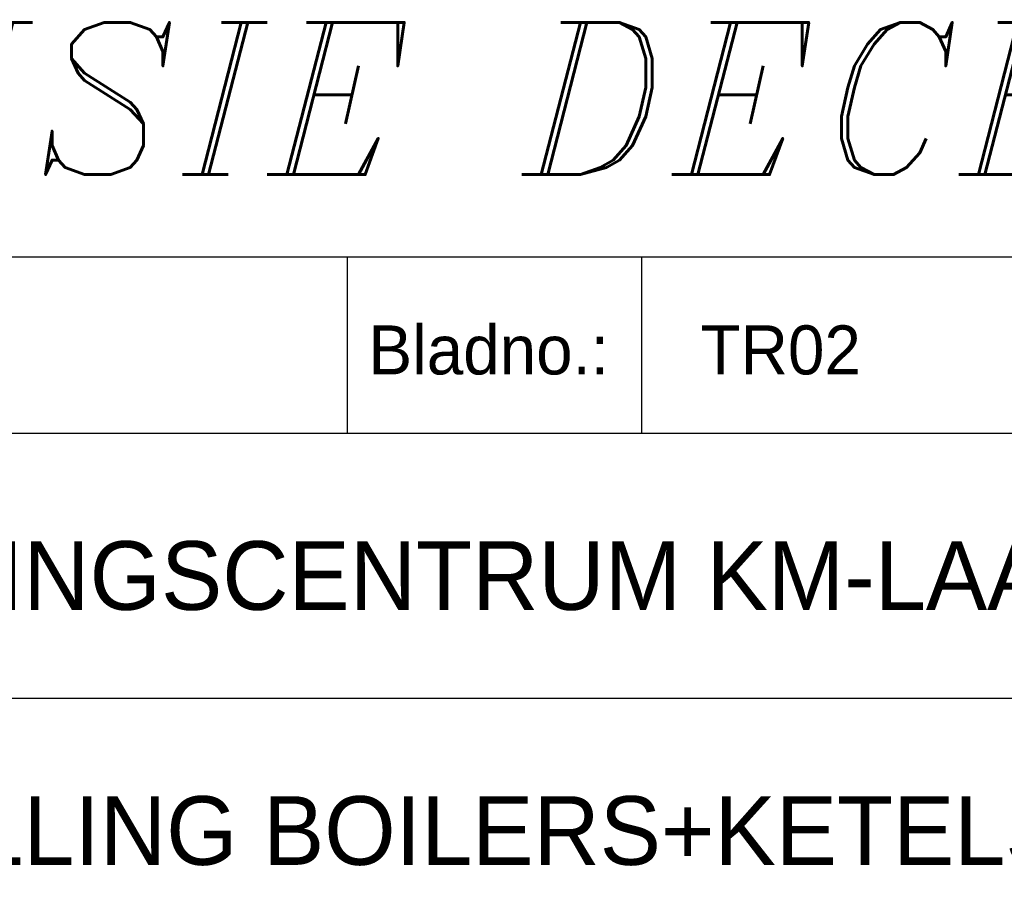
# Model space of a CAD drawing. Extents: x 3798 to 15678, y 462 to 8862.
# Tile 14 of 17: x 12504 to 13508, y 1279 to 2164. Entities that reach past the tile are written whole.
import ezdxf

# ---------------------------------------------------------------- set-up
doc = ezdxf.new("R2010")
doc.units = 0
doc.header["$LTSCALE"] = 20
doc.layers.get('0').update_dxf_attribs({"linetype": 'CONTINUOUS'})
doc.layers.add('BL$2----', color=7, linetype='CONTINUOUS')
doc.layers.add('BL$4----', color=7, linetype='CONTINUOUS')
doc.styles.add('BURO-025', font='BUROFONT.shx', dxfattribs={"height": 50})
doc.styles.add('BURO-035', font='BUROFONT.shx', dxfattribs={"height": 70})
doc.styles.add('BURO-050', font='BUROFONT.shx', dxfattribs={"height": 100})
doc.styles.add('ITALICC', font='italicc', dxfattribs={"width": 10, "height": 10})

# ---------------------------------------------------------------- blocks, each defined once
blk = doc.blocks.new('KUIJPERS')
at = {"color": 1}
for p, q in [((-185, 73), (-10, 73)), ((-142, 64), (-142, 73)), ((-127, 64), (-127, 73)), ((-185, 64), (-10, 64)), ((-185, 50.5), (-55, 50.5))]:
    blk.add_line(p, q, dxfattribs=at)
at = {"color": 1, "style": 'BURO-025'}
blk.add_text('Bladno.:', height=2.5, dxfattribs=at).set_placement((-140.935, 67))
at = {"color": 150, "style": 'BURO-025'}
for tag, p in [('TKSCHAAL', (-167, 67)), ('TKBLADNR', (-124, 67)), ('TKDATCREAT', (-81, 67)), ('TKDATA', (-30, 67)), ('TKINIT', (-30, 58)), ('PRPRLEID', (-30, 49)), ('PRGRLEID', (-30, 40))]:
    blk.add_attdef(tag, p, '', height=2.5, dxfattribs=at)
at = {"color": 3, "style": 'BURO-035'}
for tag, p in [('PROMSCHR', (-177, 55)), ('TK1OMSCHR', (-177, 42))]:
    blk.add_attdef(tag, p, '', height=3.5, dxfattribs=at)
at = {"color": 1, "style": 'BURO-025'}
blk.add_attdef('TKFILE', (-4, 40), '', height=2.5, rotation=90, dxfattribs=at)
blk.add_attdef('PRNAAM', (-30, 31.5), '', height=2.5, dxfattribs=at)
at = {"color": 4, "style": 'BURO-050'}
blk.add_attdef('TKTEKNR', (-48, 19), '', height=5, dxfattribs=at)

msp = doc.modelspace()

# ---------------------------------------------------------------- block references
at = {"layer": 'BL$4----', "color": 1}
ref = msp.add_blockref('KUIJPERS', (15678.19578, 462.37482), dxfattribs=dict(at, xscale=20, yscale=20, zscale=20))
ref.add_attrib('TKBLADNR', 'TR02', (13198.19578, 1802.37482), dxfattribs={"layer": '0', "color": 150, "height": 50, "style": 'BURO-025'})
ref.add_attrib('PROMSCHR', 'OPLEIDINGSCENTRUM KM-LAAN HELMOND', (12138.19578, 1562.37482), dxfattribs={"layer": '0', "color": 3, "height": 70, "style": 'BURO-035'})
ref.add_attrib('TK1OMSCHR', 'OPSTELLING BOILERS+KETELS (Berging 1e Verd.)', (12138.19578, 1302.37482), dxfattribs={"layer": '0', "color": 3, "height": 70, "style": 'BURO-035'})

# ---------------------------------------------------------------- texts
at = {"layer": 'BL$2----', "color": 5, "style": 'ITALICC'}
msp.add_text('REVISIE DECEMBER 2002', height=155.232, dxfattribs=at).set_placement((11984.6459, 2006.04272))

doc.saveas('drawing.dxf')
